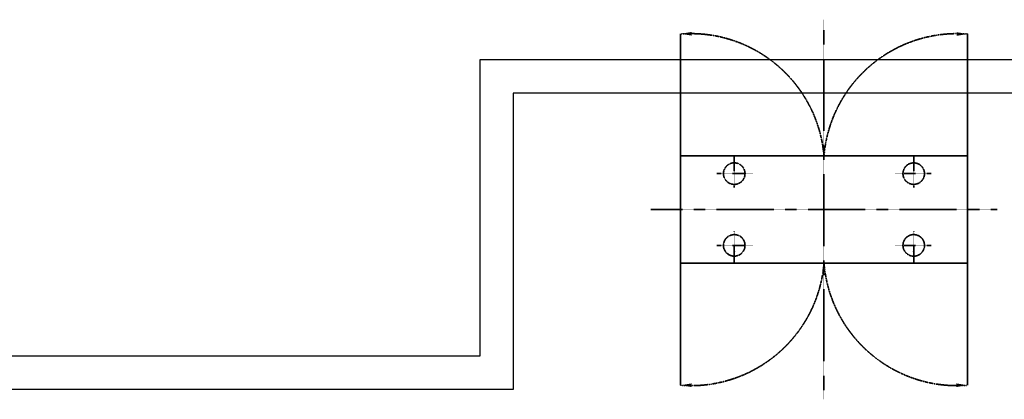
# Model space of a CAD drawing. Header units: inches. Extents: x -341304 to 31571016, y -692717 to 2132253.
# Tile 244 of 256: x 746001 to 751887, y -288542 to -286271. Entities that reach past the tile are written whole.
import ezdxf

# ---------------------------------------------------------------- set-up
doc = ezdxf.new("R2010")
doc.units = ezdxf.units.IN
doc.header["$MEASUREMENT"] = 0
for name, pattern in [('CENTER', [2, 1.25, -0.25, 0.25, -0.25]), ('HIDDEN', [0.375, 0.25, -0.125]), ('PHANTOM', [2.5, 1.25, -0.25, 0.25, -0.25, 0.25, -0.25])]:
    doc.linetypes.add(name, pattern=pattern)
doc.layers.add('CENTER', color=2, linetype='CENTER', lineweight=15)
doc.layers.add('DIM', color=1, linetype='Continuous')
doc.layers.add('OBJECT', color=7, linetype='Continuous')

# ---------------------------------------------------------------- blocks, each defined once
blk = doc.blocks.new('tyyyy')
at = {"color": 230, "linetype": 'CENTER', "lineweight": 35}
blk.add_line((-1264281.3, 589174), (-1264281.3, 591445.3), dxfattribs=at)
at = {"color": 230, "ltscale": 100}
for p, q in [((-1255486, 591205.4), (-1266339.7, 591205.4)), ((-1266339.7, 591205.4), (-1266339.7, 589432.2)), ((-1255686, 591005.4), (-1266139.7, 591005.4)), ((-1266139.7, 591005.4), (-1266139.7, 589232.2)), ((-1266339.7, 589432.2), (-1274902.3, 589432.2)), ((-1266139.7, 589232.2), (-1274702.3, 589232.2))]:
    blk.add_line(p, q, dxfattribs=at)
at = {"color": 230, "lineweight": 35}
for points in [[(-1265072.6, 591349.9), (-1265072.6, 591371.7), (-1265138.1, 591360.8)], [(-1263488.4, 591348.5), (-1263488.4, 591370.3), (-1263422.9, 591359.4)], [(-1265072.6, 589269.4), (-1265072.6, 589247.5), (-1265138.1, 589258.4)], [(-1263489.9, 589269.4), (-1263489.9, 589247.5), (-1263424.4, 589258.4)]]:
    blk.add_solid(points, dxfattribs=at)
at = {"layer": 'CENTER', "color": 230, "linetype": 'CENTER', "lineweight": 35}
for p, q in [((-1264817.8, 590440.7), (-1264817.8, 590631.5)), ((-1263744.8, 590440.7), (-1263744.8, 590631.5)), ((-1264921, 590524.2), (-1264706.8, 590524.2)), ((-1263641.5, 590524.2), (-1263855.7, 590524.2)), ((-1264817.8, 590178.5), (-1264817.8, 589987.7)), ((-1263744.8, 590178.5), (-1263744.8, 589987.7)), ((-1264921, 590095), (-1264706.8, 590095)), ((-1263641.5, 590095), (-1263855.7, 590095))]:
    blk.add_line(p, q, dxfattribs=at)
at = {"layer": 'Defpoints', "color": 230, "linetype": 'ByBlock', "lineweight": 35}
blk.add_point((-1264281.3, 589965.4), dxfattribs=at)
at = {"layer": 'DIM', "color": 230, "linetype": 'ByBlock', "lineweight": 35}
for p in [(-1264817.8, 590058.5), (-1263744.8, 590058.5)]:
    blk.add_point(p, dxfattribs=at)
at = {"layer": 'OBJECT', "color": 230, "lineweight": 35}
for p, q in [((-1265139.7, 590631.5), (-1265139.7, 591361.2)), ((-1263422.9, 590631.5), (-1263422.9, 591361.2)), ((-1265139.7, 590631.5), (-1263422.9, 590631.5)), ((-1265139.7, 589987.7), (-1265139.7, 590631.5)), ((-1263422.9, 590631.5), (-1263422.9, 589987.7)), ((-1263422.9, 589987.7), (-1265139.7, 589987.7)), ((-1265139.7, 589987.7), (-1265139.7, 589258.1)), ((-1263422.9, 589987.7), (-1263422.9, 589258.1))]:
    blk.add_line(p, q, dxfattribs=at)
at = {"layer": 'OBJECT', "color": 230, "linetype": 'CENTER', "lineweight": 35}
blk.add_line((-1263246.9, 590309.6), (-1265315.6, 590309.6), dxfattribs=at)
at = {"layer": 'OBJECT', "color": 230, "linetype": 'ByBlock', "lineweight": 35}
for p, q in [((-1264820.1, 590095), (-1264815.5, 590095)), ((-1264817.8, 590097.3), (-1264817.8, 590092.7))]:
    blk.add_line(p, q, dxfattribs=at)
at = {"layer": 'OBJECT', "color": 230, "linetype": 'HIDDEN', "lineweight": 35}
for centre in [(-1264817.8, 590524.2), (-1263744.8, 590524.2), (-1264817.8, 590095), (-1263744.8, 590095)]:
    blk.add_circle(centre, 64.4, dxfattribs=at)
at = {"layer": 'OBJECT', "color": 230, "linetype": 'PHANTOM', "lineweight": 35}
for centre, start, end in [((-1265077.6, 590562.6), 4.82052, 94.4504), ((-1263484.9, 590562.6), 85.5496, 175.17948), ((-1265077.6, 590054.9), 265.5496, 355.17948), ((-1263484.9, 590054.9), 184.82052, 274.4504)]:
    blk.add_arc(centre, 799.2, start, end, dxfattribs=at)
at = {"layer": 'OBJECT', "color": 230, "linetype": 'ByBlock', "lineweight": 35}
for p in [(-1264779.7, 590147), (-1264855.8, 590043.1)]:
    blk.add_point(p, dxfattribs=at)
blk = doc.blocks.new('GT REV-02')
at = {"color": 7}
blk.add_blockref('tyyyy', (581940.3, -564041.7), dxfattribs=at)

msp = doc.modelspace()

# ---------------------------------------------------------------- block references
at = {"color": 230}
msp.add_blockref('GT REV-02', (1433150.1, -313674.2, 96251.3), dxfattribs=at)

doc.saveas('drawing.dxf')
